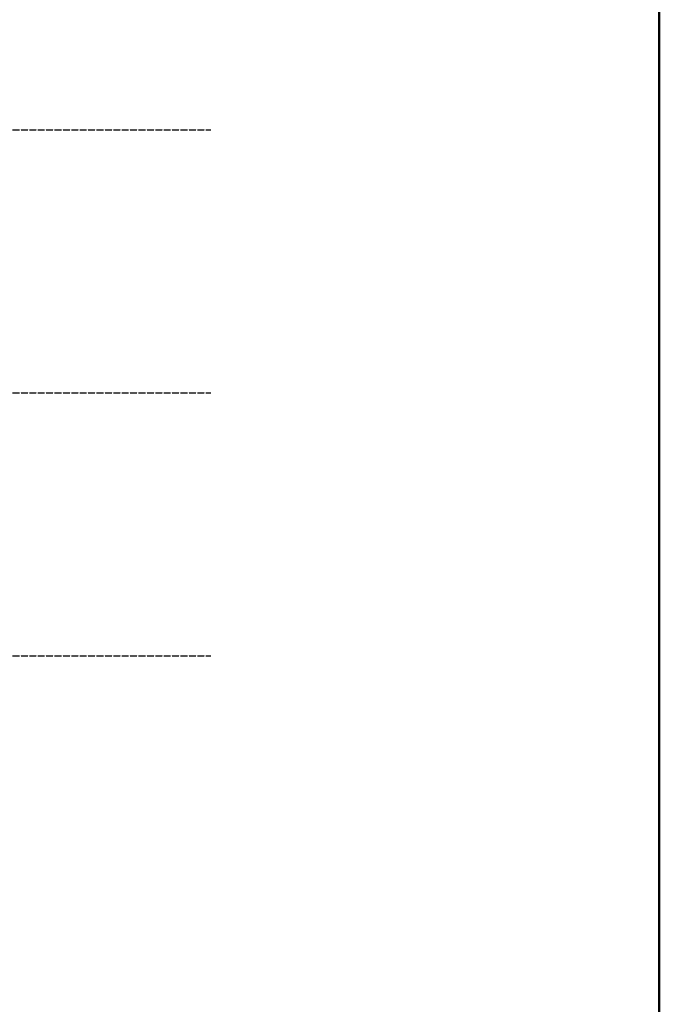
# Model space of a CAD drawing. Header units: millimetres. Extents: x -3026 to 47325, y -2839 to 55854.
# Tile 36 of 130: x 15725 to 25250, y 26507 to 41181. Entities that reach past the tile are written whole.
import ezdxf

# ---------------------------------------------------------------- set-up
doc = ezdxf.new("R2010")
doc.units = ezdxf.units.MM
doc.linetypes.add('______11', pattern=[125, 100, -12.5, 0, -12.5])
doc.linetypes.add('______5', pattern=[275, 200, -25, 25, -25])
doc.layers.add('Standard', color=7, linetype='Continuous', lineweight=25)
doc.layers.add('Осевая линия_ общее', color=7, linetype='______5', lineweight=13, true_color=0xa0a0a0)

# ---------------------------------------------------------------- blocks, each defined once
blk = doc.blocks.new('СЛОЖНЫЙ_ОБЪЕКТ_0')
at = {"layer": 'Осевая линия_ общее', "color": 253, "linetype": '______11', "lineweight": -3, "true_color": 0xa0a0a0, "transparency": 33554687}
for p, q in [((-2770, 39540), (18570, 39540)), ((-2770, 35620), (18570, 35620)), ((-2770, 31700), (18570, 31700))]:
    blk.add_line(p, q, dxfattribs=at)

msp = doc.modelspace()

# ---------------------------------------------------------------- linework, layer by layer
at = {"layer": 'Standard', "color": 7, "linetype": 'Continuous', "lineweight": 50, "transparency": 33554687}
msp.add_lwpolyline([(-350, -350.2), (25250, -350.2), (25250, 46690), (-350, 46690), (-350, -350.2)], dxfattribs=at)

# ---------------------------------------------------------------- block references
at = {"layer": 'Осевая линия_ общее', "color": 253, "linetype": '______11', "lineweight": -3, "true_color": 0xa0a0a0, "transparency": 33554687}
msp.add_blockref('СЛОЖНЫЙ_ОБЪЕКТ_0', (0, 0), dxfattribs=at)

doc.saveas('drawing.dxf')
